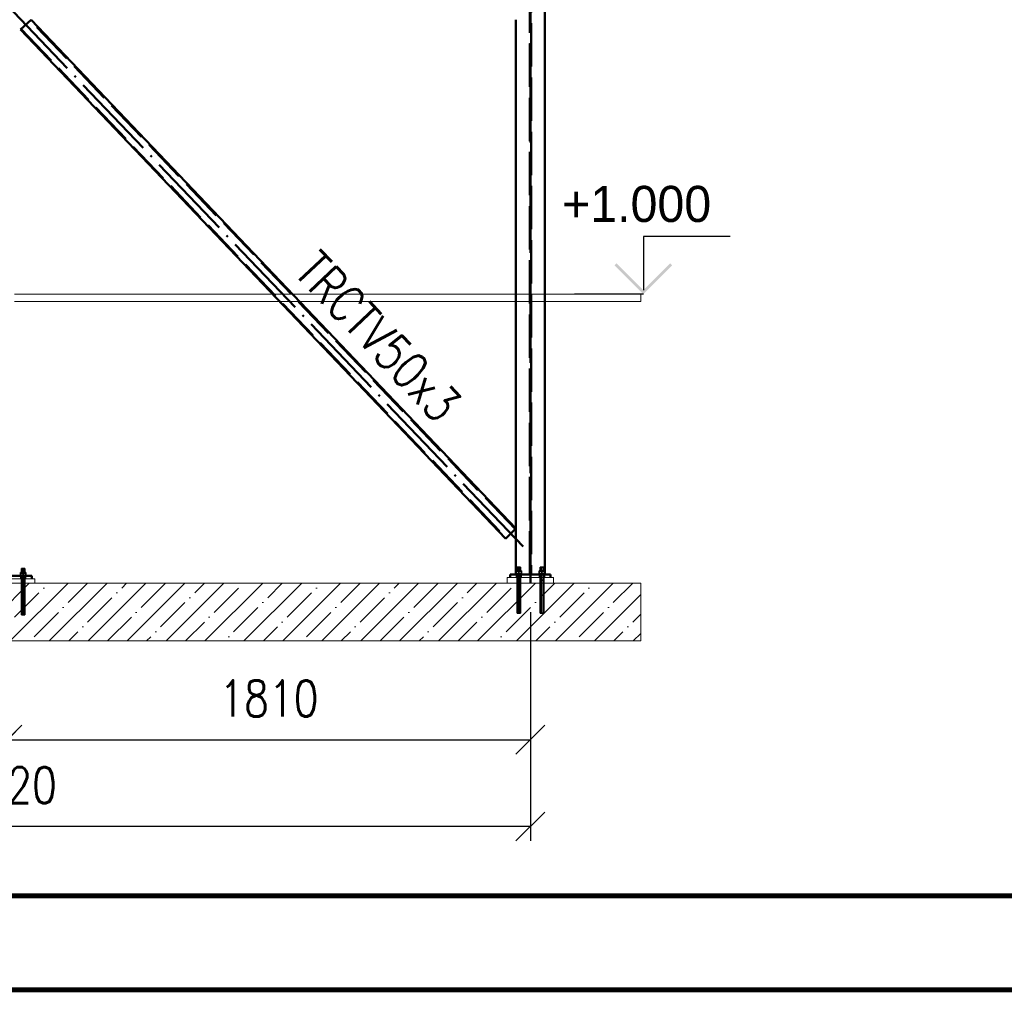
# Paper-space layout 'Layout1' of a CAD drawing. Extents: x -2 to 985, y -36 to 1353.
# Tile 26 of 73: x 461 to 529, y 0 to 67. Entities that reach past the tile are written whole.
import ezdxf
from ezdxf.enums import TextEntityAlignment as Align

# ---------------------------------------------------------------- set-up
doc = ezdxf.new("R2010")
doc.units = 0
doc.linetypes.add('ACAD_ISO02W100', pattern=[15, 12, -3])
doc.linetypes.add('ACAD_ISO04W100', pattern=[30.5, 24, -3, 0.5, -3])
doc.layers.get('0').update_dxf_attribs({"linetype": 'CONTINUOUS'})
doc.layers.get('DEFPOINTS').update_dxf_attribs({"color": 132, "linetype": 'CONTINUOUS'})
doc.layers.add('RAMECEK_HP', color=251, linetype='CONTINUOUS')
for name, color, linetype, lineweight in [('SS_KOTVY', 2, 'CONTINUOUS', 35), ('SS_KOTY', 3, 'CONTINUOUS', 25), ('SS_KOTY-VYSKOVA', 140, 'CONTINUOUS', 25), ('SS_PODKLADY', 9, 'CONTINUOUS', 13), ('SS_POPIS_PROFILU', 13, 'CONTINUOUS', 25), ('SS_SLOUPKY', 131, 'CONTINUOUS', 50), ('SS_SLOUPY', 143, 'CONTINUOUS', 50), ('SS_ZTUŽENÍ', 151, 'CONTINUOUS', 50)]:
    doc.layers.add(name, color=color, linetype=linetype, lineweight=lineweight)
doc.styles.add('ROMANS', font='romans.shx', dxfattribs={"width": 0.8})
doc.styles.add('romans.shx', font='romans.shx', dxfattribs={"height": 5})
doc.linetypes.add('ZIGZAG', pattern='A,0.00254,-5.08,[131,ltypeshp.shx,S=5.08,R=0,X=-5.08,Y=0],-10.16,[131,ltypeshp.shx,S=5.08,R=180,X=5.08,Y=0],-5.08', length=20.32254)
doc.dimstyles.new('A-1_(2.5)_50AS', dxfattribs={"dimtxt": 2.5, "dimasz": 2, "dimexe": 1, "dimexo": 2, "dimgap": 0, "dimtad": 0, "dimdec": 1, "dimlfac": 50, "dimrnd": 1, "dimtxsty": 'ROMANS', "dimblk1": 'OBLIQUE', "dimblk2": 'OBLIQUE', "dimsah": 1, "dimcen": 2, "dimclrd": 256, "dimclre": 256, "dimclrt": 256, "dimadec": 1, "dimazin": 2, "dimtfac": 0.714286, "dimtdec": 1, "dimtmove": 0, "dimatfit": 3, "dimldrblk": 'OPEN', "dimfxl": 1, "dimtvp": 1.142857, "dimtfill": 1, "dimtolj": 1, "dimlwd": -1, "dimlwe": -1, "dimarcsym": 0})

# ---------------------------------------------------------------- blocks, each defined once
blk = doc.blocks.new('*U6')
at = {"layer": 'RAMECEK_HP', "lineweight": 35, "const_width": 0.35}
for points in [[(0, 420), (0, 0), (743, 0), (743, 420)], [(6.5, 413.5), (6.5, 6.5), (736.5, 6.5), (736.5, 413.5)]]:
    blk.add_lwpolyline(points, close=True, dxfattribs=at)
at = {"layer": 'DEFPOINTS', "style": 'ROMANS', "width": 0.8}
blk.add_attdef('TISK', text='', height=10, dxfattribs=at).set_placement((743, -33), align=Align.RIGHT)
blk = doc.blocks.new('_Oblique')
at = {"color": 0, "linetype": 'ByBlock', "lineweight": -2}
blk.add_line((-0.5, -0.5), (0.5, 0.5), dxfattribs=at)
blk = doc.blocks.new('*D168')
at = {"layer": 'DEFPOINTS', "color": 0, "transparency": 16777216}
for p in [(424.194, 28.139, 217873.6), (460.394, 28.139), (460.394, 17.304)]:
    blk.add_point(p, dxfattribs=at)
at = {"layer": 'SS_KOTY', "transparency": 16777216}
for p, q in [((424.194, 26.139), (424.194, 16.304)), ((460.394, 26.139), (460.394, 16.304)), ((424.194, 17.304), (460.394, 17.304))]:
    blk.add_line(p, q, dxfattribs=at)
at = {"layer": 'SS_KOTY', "transparency": 16777216, "xscale": 2, "yscale": 2, "zscale": 2, "rotation": 180}
blk.add_blockref('_Oblique', (424.194, 17.304), dxfattribs=at)
at = {"layer": 'SS_KOTY', "transparency": 16777216, "xscale": 2, "yscale": 2, "zscale": 2}
blk.add_blockref('_Oblique', (460.394, 17.304), dxfattribs=at)
at = {"layer": 'SS_KOTY', "transparency": 16777216, "insert": (442.294, 20.161), "char_height": 2.5, "attachment_point": 5, "style": 'ROMANS', "bg_fill": 3, "box_fill_scale": 1.1, "bg_fill_color": 256, "bg_fill_true_color": 13158600, "bg_fill_transparency": 0}
blk.add_mtext('\\A1;1810', dxfattribs=at)
blk = doc.blocks.new('_OPEN')
at = {"color": 0, "linetype": 'ByBlock'}
for p, q in [((-1, 0.167), (0, 0)), ((0, 0), (-1, -0.167)), ((0, 0), (-1, 0))]:
    blk.add_line(p, q, dxfattribs=at)
blk = doc.blocks.new('*D169')
at = {"layer": 'DEFPOINTS', "color": 0, "transparency": 16777216}
for p in [(460.394, 28.139), (496.594, 28.139), (496.594, 17.304)]:
    blk.add_point(p, dxfattribs=at)
at = {"layer": 'SS_KOTY', "transparency": 16777216}
for p, q in [((460.394, 26.139), (460.394, 16.304)), ((496.594, 26.139), (496.594, 16.304)), ((460.394, 17.304), (496.594, 17.304))]:
    blk.add_line(p, q, dxfattribs=at)
at = {"layer": 'SS_KOTY', "transparency": 16777216, "xscale": 2, "yscale": 2, "zscale": 2, "rotation": 180}
blk.add_blockref('_Oblique', (460.394, 17.304), dxfattribs=at)
at = {"layer": 'SS_KOTY', "transparency": 16777216, "xscale": 2, "yscale": 2, "zscale": 2}
blk.add_blockref('_Oblique', (496.594, 17.304), dxfattribs=at)
at = {"layer": 'SS_KOTY', "transparency": 16777216, "insert": (478.494, 20.161), "char_height": 2.5, "attachment_point": 5, "style": 'ROMANS', "bg_fill": 3, "box_fill_scale": 1.1, "bg_fill_color": 256, "bg_fill_true_color": 13158600, "bg_fill_transparency": 0}
blk.add_mtext('\\A1;1810', dxfattribs=at)
blk = doc.blocks.new('*D170')
at = {"layer": 'DEFPOINTS', "color": 0, "transparency": 16777216}
for p in [(424.194, 28.139), (496.594, 28.139), (424.194, 11.304)]:
    blk.add_point(p, dxfattribs=at)
at = {"layer": 'SS_KOTY', "transparency": 16777216}
for p, q in [((424.194, 26.139), (424.194, 10.304)), ((496.594, 26.139), (496.594, 10.304)), ((496.594, 11.304), (424.194, 11.304))]:
    blk.add_line(p, q, dxfattribs=at)
at = {"layer": 'SS_KOTY', "transparency": 16777216, "xscale": 2, "yscale": 2, "zscale": 2, "rotation": 180}
blk.add_blockref('_Oblique', (424.194, 11.304), dxfattribs=at)
at = {"layer": 'SS_KOTY', "transparency": 16777216, "xscale": 2, "yscale": 2, "zscale": 2}
blk.add_blockref('_Oblique', (496.594, 11.304), dxfattribs=at)
at = {"layer": 'SS_KOTY', "transparency": 16777216, "insert": (460.394, 14.161), "char_height": 2.5, "attachment_point": 5, "style": 'ROMANS', "bg_fill": 3, "box_fill_scale": 1.1, "bg_fill_color": 256, "bg_fill_true_color": 13158600, "bg_fill_transparency": 0}
blk.add_mtext('\\A1;3620', dxfattribs=at)

psp = doc.layouts.get("Layout1")

# ---------------------------------------------------------------- hatches: boundary and pattern name
at = {"layer": 'SS_KOTY-VYSKOVA'}
psp.add_hatch(color=256, dxfattribs=at).paths.add_polyline_path([(502.5494, 50.2809), (502.408, 50.1395), (504.408, 48.1395), (506.408, 50.1395), (506.2665, 50.2809), (504.408, 48.4223)])

# ---------------------------------------------------------------- linework, layer by layer
at = {"layer": 'SS_KOTVY', "color": 7, "linetype": 'ACAD_ISO04W100', "ltscale": 0.25}
for p, q in [((461.254, 28.8395), (461.734, 28.8395)), ((461.494, 28.8395), (461.494, 28.8395)), ((495.554, 28.9395), (496.034, 28.9395)), ((495.794, 28.9395), (495.794, 28.9395)), ((497.154, 28.9395), (497.634, 28.9395)), ((497.394, 28.9395), (497.394, 28.9395))]:
    psp.add_line(p, q, dxfattribs=at)
at = {"layer": 'SS_KOTVY', "color": 1, "linetype": 'Continuous', "ltscale": 0.25}
for p, q in [((461.254, 28.6895), (461.2586, 28.6895)), ((461.2586, 28.6895), (461.2723, 28.6895)), ((461.2723, 28.6895), (461.2944, 28.6895)), ((461.2944, 28.6895), (461.3243, 28.6895)), ((461.494, 28.8895), (461.3043, 28.8895)), ((461.3043, 28.8895), (461.3043, 28.6895)), ((461.3243, 28.6895), (461.3607, 28.6895)), ((461.3607, 28.6895), (461.4022, 28.6895)), ((461.3831, 29.1595), (461.374, 29.1595)), ((461.374, 29.1595), (461.374, 28.8895)), ((461.4091, 29.1595), (461.3831, 29.1595)), ((461.4022, 28.6895), (461.4472, 28.6895)), ((461.4481, 29.1595), (461.4091, 29.1595)), ((461.4472, 28.6895), (461.494, 28.6895)), ((461.494, 29.1595), (461.4481, 29.1595)), ((461.5399, 29.1595), (461.494, 29.1595)), ((461.6837, 28.8895), (461.494, 28.8895)), ((461.494, 28.8895), (461.494, 28.6895)), ((461.494, 28.6895), (461.5408, 28.6895)), ((461.5789, 29.1595), (461.5399, 29.1595)), ((461.5408, 28.6895), (461.5858, 28.6895)), ((461.6049, 29.1595), (461.5789, 29.1595)), ((461.5858, 28.6895), (461.6273, 28.6895)), ((461.614, 29.1595), (461.6049, 29.1595)), ((461.614, 28.8895), (461.614, 29.1595)), ((461.6273, 28.6895), (461.6637, 28.6895)), ((461.6637, 28.6895), (461.6936, 28.6895)), ((461.6837, 28.6895), (461.6837, 28.8895)), ((461.6936, 28.6895), (461.7157, 28.6895)), ((461.7157, 28.6895), (461.7294, 28.6895)), ((461.7294, 28.6895), (461.734, 28.6895)), ((461.734, 28.6395), (461.734, 28.6895)), ((495.554, 28.7895), (495.5586, 28.7895)), ((495.554, 28.7895), (495.554, 28.7395)), ((495.5586, 28.7895), (495.5723, 28.7895)), ((495.5723, 28.7895), (495.5939, 28.7895)), ((497.5941, 28.7895), (497.6157, 28.7895)), ((497.6157, 28.7895), (497.6294, 28.7895)), ((497.6294, 28.7895), (497.634, 28.7895)), ((497.634, 28.7395), (497.634, 28.7895))]:
    psp.add_line(p, q, dxfattribs=at)
at = {"layer": 'SS_KOTVY', "color": 3, "linetype": 'ACAD_ISO02W100', "ltscale": 0.25}
for p, q in [((495.5939, 28.7895), (495.5944, 28.7895)), ((495.5944, 28.7895), (495.6043, 28.7895)), ((495.794, 28.9895), (495.6043, 28.9895)), ((495.6043, 28.9895), (495.6043, 28.7895)), ((495.6043, 28.7895), (495.6243, 28.7895)), ((495.6243, 28.7895), (495.6607, 28.7895)), ((495.6607, 28.7895), (495.7022, 28.7895)), ((495.6831, 29.2595), (495.674, 29.2595)), ((495.674, 29.2595), (495.674, 28.9895)), ((495.674, 28.7395), (495.674, 28.5395)), ((495.7091, 29.2595), (495.6831, 29.2595)), ((495.7022, 28.7895), (495.7472, 28.7895)), ((495.7481, 29.2595), (495.7091, 29.2595)), ((495.7472, 28.7895), (495.794, 28.7895)), ((495.794, 29.2595), (495.7481, 29.2595)), ((495.8399, 29.2595), (495.794, 29.2595)), ((495.9837, 28.9895), (495.794, 28.9895)), ((495.794, 28.9895), (495.794, 28.7895)), ((495.794, 28.7895), (495.8408, 28.7895)), ((495.8789, 29.2595), (495.8399, 29.2595)), ((495.8408, 28.7895), (495.8858, 28.7895)), ((495.9049, 29.2595), (495.8789, 29.2595)), ((495.8858, 28.7895), (495.9273, 28.7895)), ((495.914, 29.2595), (495.9049, 29.2595)), ((495.914, 28.9895), (495.914, 29.2595)), ((495.914, 28.5395), (495.914, 28.7395)), ((495.9273, 28.7895), (495.9637, 28.7895)), ((495.9637, 28.7895), (495.9837, 28.7895)), ((495.9837, 28.7895), (495.9837, 28.9895)), ((495.9837, 28.7895), (495.9936, 28.7895)), ((495.9936, 28.7895), (496.0157, 28.7895)), ((496.0157, 28.7895), (496.0294, 28.7895)), ((496.0294, 28.7895), (496.034, 28.7895)), ((496.034, 28.7395), (496.034, 28.7895)), ((497.154, 28.7895), (497.1586, 28.7895)), ((497.154, 28.7895), (497.154, 28.7395)), ((497.1586, 28.7895), (497.1723, 28.7895)), ((497.1723, 28.7895), (497.1944, 28.7895)), ((497.1944, 28.7895), (497.2043, 28.7895)), ((497.394, 28.9895), (497.2043, 28.9895)), ((497.2043, 28.9895), (497.2043, 28.7895)), ((497.2043, 28.7895), (497.2243, 28.7895)), ((497.2243, 28.7895), (497.2607, 28.7895)), ((497.2607, 28.7895), (497.3022, 28.7895)), ((497.2831, 29.2595), (497.274, 29.2595)), ((497.274, 29.2595), (497.274, 28.9895)), ((497.274, 28.7395), (497.274, 28.5395)), ((497.3091, 29.2595), (497.2831, 29.2595)), ((497.3022, 28.7895), (497.3472, 28.7895)), ((497.3481, 29.2595), (497.3091, 29.2595)), ((497.3472, 28.7895), (497.394, 28.7895)), ((497.394, 29.2595), (497.3481, 29.2595)), ((497.4399, 29.2595), (497.394, 29.2595)), ((497.5837, 28.9895), (497.394, 28.9895)), ((497.394, 28.9895), (497.394, 28.7895)), ((497.394, 28.7895), (497.4408, 28.7895)), ((497.4789, 29.2595), (497.4399, 29.2595)), ((497.4408, 28.7895), (497.4858, 28.7895)), ((497.5049, 29.2595), (497.4789, 29.2595)), ((497.4858, 28.7895), (497.5273, 28.7895)), ((497.514, 29.2595), (497.5049, 29.2595)), ((497.514, 28.9895), (497.514, 29.2595)), ((497.514, 28.5395), (497.514, 28.7395)), ((497.5273, 28.7895), (497.5637, 28.7895)), ((497.5637, 28.7895), (497.5837, 28.7895)), ((497.5837, 28.7895), (497.5837, 28.9895)), ((497.5837, 28.7895), (497.5936, 28.7895)), ((497.5936, 28.7895), (497.5941, 28.7895))]:
    psp.add_line(p, q, dxfattribs=at)
at = {"layer": 'SS_KOTY-VYSKOVA'}
for p, q in [((510.408, 52.1395, 217870.55), (504.408, 52.1395, 217870.55)), ((504.408, 52.1395, 217870.55), (504.408, 48.4223, 217870.55)), ((504.408, 48.1395), (499.644, 48.1395))]:
    psp.add_line(p, q, dxfattribs=at)
at = {"layer": 'SS_PODKLADY', "color": 9, "linetype": 'Continuous', "ltscale": 0.25}
for p, q in [((461.294, 48.1395), (460.894, 48.1395)), ((461.394, 48.1395), (461.294, 48.1395)), ((461.494, 48.1395), (461.394, 48.1395)), ((461.894, 48.1395), (461.494, 48.1395)), ((461.994, 48.1395), (461.894, 48.1395)), ((462.094, 48.1395), (461.994, 48.1395)), ((463.894, 48.1395), (462.094, 48.1395)), ((463.994, 48.1395), (463.894, 48.1395)), ((464.094, 48.1395), (463.994, 48.1395)), ((464.694, 48.1395), (464.094, 48.1395)), ((464.794, 48.1395), (464.694, 48.1395)), ((464.994, 48.1395), (464.794, 48.1395)), ((465.094, 48.1395), (464.994, 48.1395)), ((466.294, 48.1395), (465.094, 48.1395)), ((466.494, 48.1395), (466.294, 48.1395)), ((467.094, 48.1395), (466.494, 48.1395)), ((467.194, 48.1395), (467.094, 48.1395)), ((467.394, 48.1395), (467.194, 48.1395)), ((467.494, 48.1395), (467.394, 48.1395)), ((467.594, 48.1395), (467.494, 48.1395)), ((467.994, 48.1395), (467.594, 48.1395)), ((468.094, 48.1395), (467.994, 48.1395)), ((468.294, 48.1395), (468.094, 48.1395)), ((468.494, 48.1395), (468.294, 48.1395)), ((470.894, 48.1395), (468.494, 48.1395)), ((471.094, 48.1395), (470.894, 48.1395)), ((471.294, 48.1395), (471.094, 48.1395)), ((471.494, 48.1395), (471.294, 48.1395)), ((472.294, 48.1395), (471.494, 48.1395)), ((472.494, 48.1395), (472.294, 48.1395)), ((472.694, 48.1395), (472.494, 48.1395)), ((472.894, 48.1395), (472.694, 48.1395)), ((473.094, 48.1395), (472.894, 48.1395)), ((474.494, 48.1395), (473.094, 48.1395)), ((474.594, 48.1395), (474.494, 48.1395)), ((475.394, 48.1395), (474.594, 48.1395)), ((475.494, 48.1395), (475.394, 48.1395)), ((475.594, 48.1395), (475.494, 48.1395)), ((475.694, 48.1395), (475.594, 48.1395)), ((475.894, 48.1395), (475.694, 48.1395)), ((475.994, 48.1395), (475.894, 48.1395)), ((476.094, 48.1395), (475.994, 48.1395)), ((476.294, 48.1395), (476.094, 48.1395)), ((476.394, 48.1395), (476.294, 48.1395)), ((476.494, 48.1395), (476.394, 48.1395)), ((476.694, 48.1395), (476.494, 48.1395)), ((476.894, 48.1395), (476.694, 48.1395)), ((477.094, 48.1395), (476.894, 48.1395)), ((477.294, 48.1395), (477.094, 48.1395)), ((477.394, 48.1395), (477.294, 48.1395)), ((477.794, 48.1395), (477.394, 48.1395)), ((477.894, 48.1395), (477.794, 48.1395)), ((478.494, 48.1395), (477.894, 48.1395)), ((478.594, 48.1395), (478.494, 48.1395)), ((478.7561, 48.1395), (478.594, 48.1395)), ((480.194, 48.1395), (480.1372, 48.1395)), ((480.594, 48.1395), (480.194, 48.1395)), ((480.694, 48.1395), (480.594, 48.1395)), ((481.094, 48.1395), (480.694, 48.1395)), ((481.194, 48.1395), (481.094, 48.1395)), ((481.394, 48.1395), (481.194, 48.1395)), ((481.494, 48.1395), (481.394, 48.1395)), ((481.694, 48.1395), (481.494, 48.1395)), ((481.794, 48.1395), (481.694, 48.1395)), ((482.194, 48.1395), (481.794, 48.1395)), ((482.394, 48.1395), (482.194, 48.1395)), ((482.594, 48.1395), (482.394, 48.1395)), ((482.794, 48.1395), (482.594, 48.1395)), ((482.894, 48.1395), (482.794, 48.1395)), ((483.494, 48.1395), (482.894, 48.1395)), ((483.594, 48.1395), (483.494, 48.1395)), ((483.794, 48.1395), (483.594, 48.1395)), ((483.894, 48.1395), (483.794, 48.1395)), ((484.094, 48.1395), (483.894, 48.1395)), ((484.194, 48.1395), (484.094, 48.1395)), ((484.394, 48.1395), (484.194, 48.1395)), ((484.494, 48.1395), (484.394, 48.1395)), ((484.694, 48.1395), (484.494, 48.1395)), ((484.794, 48.1395), (484.694, 48.1395)), ((484.894, 48.1395), (484.794, 48.1395)), ((485.294, 48.1395), (484.894, 48.1395)), ((485.394, 48.1395), (485.294, 48.1395)), ((485.594, 48.1395), (485.394, 48.1395)), ((485.694, 48.1395), (485.594, 48.1395)), ((485.894, 48.1395), (485.694, 48.1395)), ((485.994, 48.1395), (485.894, 48.1395)), ((486.194, 48.1395), (485.994, 48.1395)), ((486.394, 48.1395), (486.194, 48.1395)), ((486.494, 48.1395), (486.394, 48.1395)), ((486.594, 48.1395), (486.494, 48.1395)), ((486.694, 48.1395), (486.594, 48.1395)), ((487.094, 48.1395), (486.694, 48.1395)), ((487.194, 48.1395), (487.094, 48.1395)), ((487.394, 48.1395), (487.194, 48.1395)), ((487.494, 48.1395), (487.394, 48.1395)), ((487.594, 48.1395), (487.494, 48.1395)), ((487.794, 48.1395), (487.594, 48.1395)), ((487.894, 48.1395), (487.794, 48.1395)), ((487.994, 48.1395), (487.894, 48.1395)), ((488.394, 48.1395), (487.994, 48.1395)), ((488.594, 48.1395), (488.394, 48.1395)), ((488.794, 48.1395), (488.594, 48.1395)), ((488.994, 48.1395), (488.794, 48.1395)), ((489.094, 48.1395), (488.994, 48.1395)), ((489.294, 48.1395), (489.094, 48.1395)), ((489.394, 48.1395), (489.294, 48.1395)), ((489.494, 48.1395), (489.394, 48.1395)), ((489.694, 48.1395), (489.494, 48.1395)), ((489.794, 48.1395), (489.694, 48.1395)), ((489.894, 48.1395), (489.794, 48.1395)), ((490.294, 48.1395), (489.894, 48.1395)), ((490.394, 48.1395), (490.294, 48.1395)), ((490.594, 48.1395), (490.394, 48.1395)), ((490.794, 48.1395), (490.594, 48.1395)), ((490.994, 48.1395), (490.794, 48.1395)), ((491.094, 48.1395), (490.994, 48.1395)), ((491.294, 48.1395), (491.094, 48.1395)), ((491.394, 48.1395), (491.294, 48.1395)), ((491.594, 48.1395), (491.394, 48.1395)), ((491.694, 48.1395), (491.594, 48.1395)), ((491.794, 48.1395), (491.694, 48.1395)), ((491.994, 48.1395), (491.794, 48.1395)), ((492.194, 48.1395), (491.994, 48.1395)), ((492.394, 48.1395), (492.194, 48.1395)), ((492.594, 48.1395), (492.394, 48.1395)), ((492.794, 48.1395), (492.594, 48.1395)), ((493.194, 48.1395), (492.794, 48.1395)), ((493.294, 48.1395), (493.194, 48.1395)), ((493.394, 48.1395), (493.294, 48.1395)), ((493.994, 48.1395), (493.394, 48.1395)), ((494.194, 48.1395), (493.994, 48.1395)), ((494.394, 48.1395), (494.194, 48.1395)), ((494.794, 48.1395), (494.394, 48.1395)), ((494.894, 48.1395), (494.794, 48.1395)), ((494.994, 48.1395), (494.894, 48.1395)), ((495.394, 48.1395), (494.994, 48.1395)), ((495.494, 48.1395), (495.394, 48.1395)), ((495.594, 48.1395), (495.494, 48.1395)), ((497.694, 48.1395), (497.594, 48.1395)), ((497.794, 48.1395), (497.694, 48.1395)), ((497.894, 48.1395), (497.794, 48.1395)), ((497.994, 48.1395), (497.894, 48.1395)), ((498.094, 48.1395), (497.994, 48.1395)), ((498.194, 48.1395), (498.094, 48.1395)), ((498.294, 48.1395), (498.194, 48.1395)), ((498.394, 48.1395), (498.294, 48.1395)), ((498.494, 48.1395), (498.394, 48.1395)), ((498.594, 48.1395), (498.494, 48.1395)), ((498.694, 48.1395), (498.594, 48.1395)), ((498.794, 48.1395), (498.694, 48.1395)), ((498.894, 48.1395), (498.794, 48.1395)), ((498.994, 48.1395), (498.894, 48.1395)), ((499.094, 48.1395), (498.994, 48.1395)), ((499.194, 48.1395), (499.094, 48.1395)), ((499.294, 48.1395), (499.194, 48.1395)), ((499.394, 48.1395), (499.294, 48.1395)), ((499.494, 48.1395), (499.394, 48.1395)), ((499.594, 48.1395), (499.494, 48.1395)), ((499.694, 48.1395), (499.594, 48.1395)), ((499.794, 48.1395), (499.694, 48.1395)), ((499.894, 48.1395), (499.794, 48.1395)), ((499.994, 48.1395), (499.894, 48.1395)), ((500.094, 48.1395), (499.994, 48.1395)), ((500.194, 48.1395), (500.094, 48.1395)), ((500.294, 48.1395), (500.194, 48.1395)), ((500.394, 48.1395), (500.294, 48.1395)), ((500.494, 48.1395), (500.394, 48.1395)), ((500.594, 48.1395), (500.494, 48.1395)), ((500.694, 48.1395), (500.594, 48.1395)), ((500.794, 48.1395), (500.694, 48.1395)), ((500.894, 48.1395), (500.794, 48.1395)), ((500.994, 48.1395), (500.894, 48.1395)), ((501.094, 48.1395), (500.994, 48.1395)), ((501.194, 48.1395), (501.094, 48.1395)), ((501.294, 48.1395), (501.194, 48.1395)), ((501.394, 48.1395), (501.294, 48.1395)), ((501.494, 48.1395), (501.394, 48.1395)), ((501.594, 48.1395), (501.494, 48.1395)), ((501.694, 48.1395), (501.594, 48.1395)), ((501.794, 48.1395), (501.694, 48.1395)), ((501.894, 48.1395), (501.794, 48.1395)), ((501.994, 48.1395), (501.894, 48.1395)), ((502.094, 48.1395), (501.994, 48.1395)), ((502.194, 48.1395), (502.094, 48.1395)), ((502.294, 48.1395), (502.194, 48.1395)), ((502.394, 48.1395), (502.294, 48.1395)), ((502.494, 48.1395), (502.394, 48.1395)), ((502.594, 48.1395), (502.494, 48.1395)), ((502.694, 48.1395), (502.594, 48.1395)), ((502.794, 48.1395), (502.694, 48.1395)), ((502.894, 48.1395), (502.794, 48.1395)), ((502.994, 48.1395), (502.894, 48.1395)), ((503.094, 48.1395), (502.994, 48.1395)), ((503.194, 48.1395), (503.094, 48.1395)), ((503.294, 48.1395), (503.194, 48.1395)), ((503.394, 48.1395), (503.294, 48.1395)), ((503.494, 48.1395), (503.394, 48.1395)), ((503.594, 48.1395), (503.494, 48.1395)), ((503.694, 48.1395), (503.594, 48.1395)), ((503.794, 48.1395), (503.694, 48.1395)), ((503.894, 48.1395), (503.794, 48.1395)), ((503.994, 48.1395), (503.894, 48.1395)), ((504.094, 48.1395), (503.994, 48.1395)), ((504.194, 48.1395), (504.094, 48.1395)), ((504.2266, 48.1395), (504.194, 48.1395)), ((460.894, 47.6395), (479.2324, 47.6395)), ((480.6135, 47.6395), (495.594, 47.6395)), ((497.594, 47.6395), (504.2266, 47.6395))]:
    psp.add_line(p, q, dxfattribs=at)
at = {"layer": 'SS_PODKLADY', "color": 9, "linetype": 'ACAD_ISO02W100', "ltscale": 0.25}
for p, q in [((478.794, 48.1395), (478.7561, 48.1395)), ((478.894, 48.1395), (478.794, 48.1395)), ((479.094, 48.1395), (478.894, 48.1395)), ((479.194, 48.1395), (479.094, 48.1395)), ((479.394, 48.1395), (479.194, 48.1395)), ((479.494, 48.1395), (479.394, 48.1395)), ((479.694, 48.1395), (479.494, 48.1395)), ((479.894, 48.1395), (479.694, 48.1395)), ((479.994, 48.1395), (479.894, 48.1395)), ((480.0543, 48.1395), (479.994, 48.1395)), ((480.094, 48.1395), (480.0543, 48.1395)), ((480.1372, 48.1395), (480.094, 48.1395)), ((497.294, 48.1395), (495.594, 48.1395)), ((497.494, 48.1395), (497.294, 48.1395)), ((497.554, 48.1395), (497.494, 48.1395)), ((497.594, 48.1395), (497.554, 48.1395)), ((497.554, 48.1395), (497.554, 47.6395)), ((479.2324, 47.6395), (480.5306, 47.6395)), ((480.5306, 47.6395), (480.6135, 47.6395)), ((495.594, 47.6395), (496.644, 47.6395)), ((496.644, 47.6395), (497.554, 47.6395)), ((497.554, 47.6395), (497.594, 47.6395))]:
    psp.add_line(p, q, dxfattribs=at)
at = {"layer": 'SS_PODKLADY', "color": 9, "linetype": 'ZIGZAG', "ltscale": 0.25}
psp.add_line((504.2266, 47.6395), (504.2266, 48.1395), dxfattribs=at)
at = {"layer": 'SS_PODKLADY', "ltscale": 0.25}
for p, q in [((498.194, 28.5395), (494.994, 28.5395)), ((498.194, 28.1395), (498.194, 28.5395)), ((504.2266, 24.1395), (504.2266, 28.1395))]:
    psp.add_line(p, q, dxfattribs=at)
at = {"layer": 'SS_SLOUPKY', "color": 1, "linetype": 'Continuous', "ltscale": 0.25}
psp.add_line((462.094, 28.6395), (458.694, 28.6395), dxfattribs=at)
at = {"layer": 'SS_SLOUPY', "color": 3, "linetype": 'ACAD_ISO02W100', "ltscale": 0.25}
for p, q in [((496.544, 28.7395), (496.544, 108.1395)), ((496.644, 108.1395), (496.644, 28.7395)), ((495.654, 28.7395), (495.654, 28.5395)), ((495.934, 28.5395), (495.934, 28.7395)), ((497.254, 28.7395), (497.254, 28.5395)), ((497.534, 28.5395), (497.534, 28.7395))]:
    psp.add_line(p, q, dxfattribs=at)
at = {"layer": 'SS_SLOUPY', "color": 1, "linetype": 'Continuous', "ltscale": 0.25}
for p, q in [((497.594, 28.7395), (497.594, 108.1395)), ((495.594, 67.1395), (495.594, 28.7395)), ((497.994, 28.7395), (495.194, 28.7395)), ((495.194, 28.7395), (495.194, 28.5395)), ((497.994, 28.5395), (497.994, 28.7395))]:
    psp.add_line(p, q, dxfattribs=at)
at = {"layer": 'SS_ZTUŽENÍ', "color": 7, "linetype": 'ACAD_ISO04W100', "ltscale": 0.25}
psp.add_line((460.394, 68.1395), (496.594, 30.1395), dxfattribs=at)
at = {"layer": 'SS_ZTUŽENÍ', "color": 1, "linetype": 'Continuous', "ltscale": 0.25}
for p, q in [((462.0372, 67.1395), (461.3132, 66.4497)), ((495.594, 31.9141), (462.0372, 67.1395)), ((461.3132, 66.4497), (494.8699, 31.2244)), ((494.9134, 31.2658), (495.594, 31.9141)), ((494.8699, 31.2244), (494.9134, 31.2658))]:
    psp.add_line(p, q, dxfattribs=at)
at = {"layer": 'SS_ZTUŽENÍ', "color": 3, "linetype": 'ACAD_ISO02W100', "ltscale": 0.25}
for p, q in [((495.5505, 31.8727), (461.9938, 67.0981)), ((461.3566, 66.4911), (494.9134, 31.2658)), ((494.8699, 31.2244), (494.9134, 31.2658))]:
    psp.add_line(p, q, dxfattribs=at)

# ---------------------------------------------------------------- block references
at = {"layer": 'RAMECEK_HP'}
psp.add_blockref('*U6', (0, 0), dxfattribs=at)

# ---------------------------------------------------------------- texts
at = {"layer": 'SS_KOTY-VYSKOVA'}
psp.add_text('+1.000', height=2.5, dxfattribs=at).set_placement((498.7827, 53.1395))
at = {"layer": 'SS_POPIS_PROFILU', "color": 13, "style": 'romans.shx', "width": 0.8}
psp.add_text('TRCTV50x3', height=2.5, rotation=313.610348, dxfattribs=at).set_placement((480.1496, 49.5762))

# ---------------------------------------------------------------- next in the draw order: dimensions: what is measured, and where the dimension line sits
at = {"layer": 'SS_KOTY'}
dim = psp.add_linear_dim(base=(460.394, 17.304), p1=(424.194, 28.1395, 217873.6), p2=(460.394, 28.1395), dimstyle='A-1_(2.5)_50AS', dxfattribs=at)
dim.commit()
dim.dimension.update_dxf_attribs({"geometry": '*D168', "text_midpoint": (442.294, 20.1612)})

# ---------------------------------------------------------------- next in the draw order: dimensions: what is measured, and where the dimension line sits
dim = psp.add_linear_dim(base=(496.594, 17.304), p1=(460.394, 28.1395), p2=(496.594, 28.1395), dimstyle='A-1_(2.5)_50AS', override={"dimtmove": 1}, dxfattribs=at)
dim.commit()
dim.dimension.update_dxf_attribs({"geometry": '*D169', "text_midpoint": (478.494, 20.1612)})

# ---------------------------------------------------------------- next in the draw order: dimensions: what is measured, and where the dimension line sits
dim = psp.add_linear_dim(base=(424.194, 11.304), p1=(496.594, 28.1395), p2=(424.194, 28.1395), dimstyle='A-1_(2.5)_50AS', override={"dimtmove": 1}, dxfattribs=at)
dim.commit()
dim.dimension.update_dxf_attribs({"geometry": '*D170', "text_midpoint": (460.394, 14.1612)})

# ---------------------------------------------------------------- next in the draw order: hatches: boundary and pattern name
at = {"layer": 'SS_PODKLADY'}
h = psp.add_hatch(dxfattribs=at)
h.set_pattern_fill('ANSI35', color=256, scale=0.3, style=0)
h.set_pattern_definition([(45, (424.194, 28.1395), (-1.34704, 1.34704), []), (45, (425.541, 28.1395), (-1.34704, 1.34704), [2.38125, -0.47625, 0, -0.47625])])
h.paths.add_polyline_path([(504.2266, 24.1395), (504.2266, 28.1395), (404.2266, 28.1395), (404.2266, 24.1395)], flags=0)

# ---------------------------------------------------------------- next in the draw order: linework, layer by layer
at = {"layer": 'SS_KOTVY', "color": 3, "linetype": 'ACAD_ISO02W100', "ltscale": 0.25}
for p, q in [((461.374, 28.6395), (461.374, 28.4395)), ((461.614, 28.4395), (461.614, 28.6395)), ((461.374, 28.4395), (461.374, 28.1395)), ((461.374, 28.1395), (461.374, 25.9595)), ((461.614, 28.1395), (461.614, 28.4395)), ((461.614, 25.9595), (461.614, 28.1395)), ((495.674, 28.5395), (495.674, 26.0595)), ((495.914, 26.0595), (495.914, 28.5395)), ((497.274, 28.5395), (497.274, 26.0595)), ((497.514, 26.0595), (497.514, 28.5395)), ((461.374, 25.9595), (461.3763, 25.9595)), ((461.3763, 25.9595), (461.3831, 25.9595)), ((461.3831, 25.9595), (461.3942, 25.9595)), ((461.3942, 25.9595), (461.4091, 25.9595)), ((461.4091, 25.9595), (461.4273, 25.9595)), ((461.4273, 25.9595), (461.4481, 25.9595)), ((461.4481, 25.9595), (461.4706, 25.9595)), ((461.4706, 25.9595), (461.494, 25.9595)), ((461.494, 25.9595), (461.5174, 25.9595)), ((461.5174, 25.9595), (461.5399, 25.9595)), ((461.5399, 25.9595), (461.5607, 25.9595)), ((461.5607, 25.9595), (461.5789, 25.9595)), ((461.5789, 25.9595), (461.5938, 25.9595)), ((461.5938, 25.9595), (461.6049, 25.9595)), ((461.6049, 25.9595), (461.6117, 25.9595)), ((461.6117, 25.9595), (461.614, 25.9595)), ((495.674, 26.0595), (495.6763, 26.0595)), ((495.6763, 26.0595), (495.6831, 26.0595)), ((495.6831, 26.0595), (495.6942, 26.0595)), ((495.6942, 26.0595), (495.7091, 26.0595)), ((495.7091, 26.0595), (495.7273, 26.0595)), ((495.7273, 26.0595), (495.7481, 26.0595)), ((495.7481, 26.0595), (495.7706, 26.0595)), ((495.7706, 26.0595), (495.794, 26.0595)), ((495.794, 26.0595), (495.8174, 26.0595)), ((495.8174, 26.0595), (495.8399, 26.0595)), ((495.8399, 26.0595), (495.8607, 26.0595)), ((495.8607, 26.0595), (495.8789, 26.0595)), ((495.8789, 26.0595), (495.8938, 26.0595)), ((495.8938, 26.0595), (495.9049, 26.0595)), ((495.9049, 26.0595), (495.9117, 26.0595)), ((495.9117, 26.0595), (495.914, 26.0595)), ((497.274, 26.0595), (497.2763, 26.0595)), ((497.2763, 26.0595), (497.2831, 26.0595)), ((497.2831, 26.0595), (497.2942, 26.0595)), ((497.2942, 26.0595), (497.3091, 26.0595)), ((497.3091, 26.0595), (497.3273, 26.0595)), ((497.3273, 26.0595), (497.3481, 26.0595)), ((497.3481, 26.0595), (497.3706, 26.0595)), ((497.3706, 26.0595), (497.394, 26.0595)), ((497.394, 26.0595), (497.4174, 26.0595)), ((497.4174, 26.0595), (497.4399, 26.0595)), ((497.4399, 26.0595), (497.4607, 26.0595)), ((497.4607, 26.0595), (497.4789, 26.0595)), ((497.4789, 26.0595), (497.4938, 26.0595)), ((497.4938, 26.0595), (497.5049, 26.0595)), ((497.5049, 26.0595), (497.5117, 26.0595)), ((497.5117, 26.0595), (497.514, 26.0595))]:
    psp.add_line(p, q, dxfattribs=at)
at = {"layer": 'SS_KOTVY', "color": 7, "linetype": 'ACAD_ISO04W100', "ltscale": 0.25}
for p, q in [((461.494, 29.1595), (461.494, 25.9595)), ((495.794, 29.2595), (495.794, 26.0595)), ((497.394, 29.2595), (497.394, 26.0595)), ((461.374, 28.2395), (461.614, 28.2395)), ((461.494, 28.2395), (461.494, 28.2395)), ((495.674, 28.3395), (495.914, 28.3395)), ((495.794, 28.3395), (495.794, 28.3395)), ((497.274, 28.3395), (497.514, 28.3395)), ((497.394, 28.3395), (497.394, 28.3395))]:
    psp.add_line(p, q, dxfattribs=at)
at = {"layer": 'SS_PODKLADY', "ltscale": 0.25}
for p, q in [((504.2266, 28.1395), (404.2266, 28.1395)), ((462.294, 28.4395), (458.494, 28.4395)), ((462.294, 28.1395), (462.294, 28.4395)), ((494.994, 28.5395), (494.994, 28.1395)), ((404.2266, 24.1395), (504.2266, 24.1395))]:
    psp.add_line(p, q, dxfattribs=at)
at = {"layer": 'SS_SLOUPKY', "color": 3, "linetype": 'ACAD_ISO02W100', "ltscale": 0.25}
for p, q in [((461.354, 28.6395), (461.354, 28.4395)), ((461.634, 28.4395), (461.634, 28.6395))]:
    psp.add_line(p, q, dxfattribs=at)
at = {"layer": 'SS_SLOUPKY', "color": 1, "linetype": 'Continuous', "ltscale": 0.25}
psp.add_line((462.094, 28.4395), (462.094, 28.6395), dxfattribs=at)
at = {"layer": 'SS_SLOUPY', "color": 7, "linetype": 'ACAD_ISO04W100', "ltscale": 0.25}
psp.add_line((496.594, 28.1395), (496.594, 108.1395), dxfattribs=at)

doc.saveas('drawing.dxf')
